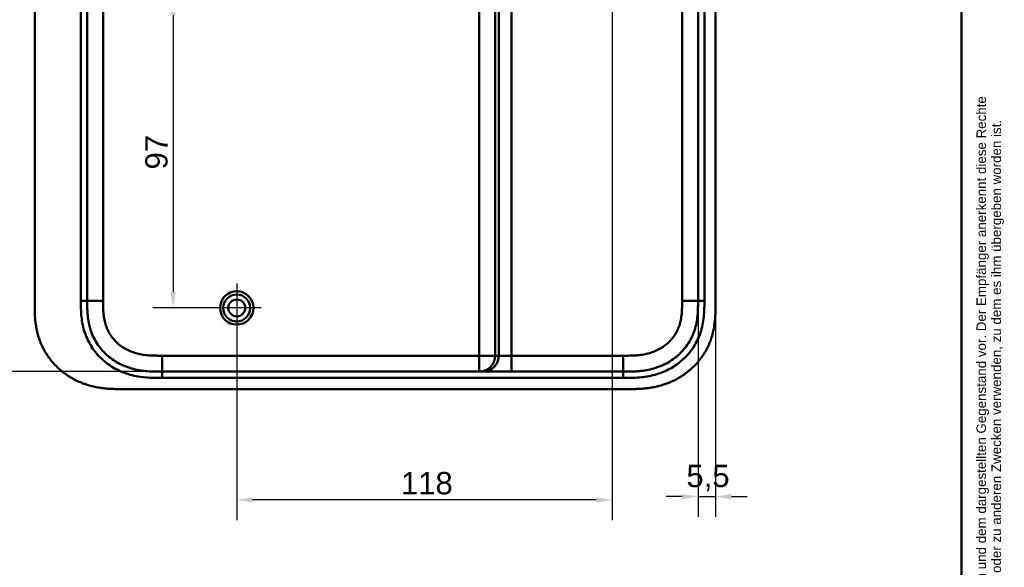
# Model space of a CAD drawing. Header units: millimetres. Extents: x 20 to 833, y 20 to 574.
# Tile 20 of 21: x 524 to 833, y 220 to 392. Entities that reach past the tile are written whole.
import ezdxf
from ezdxf.enums import TextEntityAlignment as Align

# ---------------------------------------------------------------- set-up
doc = ezdxf.new("R2010")
doc.units = ezdxf.units.MM
doc.header["$LTSCALE"] = 2
for name, color, linetype, lineweight in [('Bemaßungen(DIN)', 7, 'Continuous', 25), ('Mittelpunktmarkierung(DIN)', 7, 'Continuous', 25), ('Sichtbare Kanten(DIN)', 7, 'Continuous', 50), ('Sichtbare tangentiale Kanten(DIN)', 7, 'Continuous', 50), ('Skizziergeometrie(DIN)', 7, 'Continuous', 50), ('Symbole(DIN)', 7, 'Continuous', 25)]:
    doc.layers.add(name, color=color, linetype=linetype, lineweight=lineweight)
doc.styles.add('Aktuell-DIN', font='arial.ttf')
doc.styles.add('STANDARD-DIN~0', font='arial.ttf')
doc.styles.add('Textstil10', font='arial.ttf')
doc.styles.add('Textstil41', font='arial.ttf', dxfattribs={"width": 0.8})
doc.styles.add('Textstil83', font='arial.ttf', dxfattribs={"width": 0.8})
doc.dimstyles.new('CAD-LAN', dxfattribs={"dimscale": 2, "dimtxt": 3.5, "dimasz": 2.5, "dimexe": 3.175, "dimexo": 0, "dimgap": 0.8, "dimtad": 1, "dimrnd": 1e-08, "dimtxsty": 'STANDARD-DIN~0', "dimcen": 0.09, "dimdle": 10, "dimclrd": 250, "dimclre": 250, "dimclrt": 250, "dimadec": 0, "dimazin": 2, "dimtfac": 1, "dimtmove": 0, "dimatfit": 3, "dimfxl": 1, "dimtolj": 1, "dimtzin": 0, "dimlwd": 25, "dimlwe": 25, "dimarcsym": 0})

# ---------------------------------------------------------------- blocks, each defined once
blk = doc.blocks.new('Ränder Standardrahmen')
at = {"layer": 'Skizziergeometrie(DIN)', "flags": 128}
blk.add_lwpolyline([(10, 10), (10, 287), (410, 287), (410, 10), (10, 10)], dxfattribs=at)
blk = doc.blocks.new('Schriftfelder Heusser')
at = {"layer": 'Symbole(DIN)', "color": 7, "insert": (293.33, 191.7), "char_height": 1.5, "width": 182.3003, "attachment_point": 1, "rotation": 90, "line_spacing_factor": 0.944221, "style": 'Aktuell-DIN'}
blk.add_mtext('\\fArial|b0|i0;\\H1.5000;Die Schlossfabrik Heusser AG ist Eigentümerin dieses Dokumentes und behält sich alle Rechte an diesem und dem dargestellten Gegenstand vor. Der Empfänger anerkennt diese Rechte\\Pund wird das Dokument nicht ohne schriftliche Ermächtigung der Eigentümerin Dritten zugänglich machen oder zu anderen Zwecken verwenden, zu dem es ihm übergeben worden ist.\\P ', dxfattribs=at)
at = {"layer": 'Symbole(DIN)', "color": 179, "true_color": 0x262659, "style": 'Textstil10'}
blk.add_attdef('ERSTELLUNGSDATUM_001', (217.23, 218.29), '', height=2, dxfattribs=at)
at = {"layer": 'Symbole(DIN)', "color": 179, "true_color": 0x262659}
for tag, height, style, p in [('AUTOR', 2.49, 'Aktuell-DIN', (240.03, 219.26)), ('KONTROLLDATUM', 2, 'Textstil10', (217.42, 215.04)), ('KONTROLLIERT_VON', 2, 'Textstil10', (239.98, 215.05))]:
    blk.add_attdef(tag, text='', height=height, dxfattribs=dict(at, style=style)).set_placement(p, align=Align.MIDDLE_LEFT)
at = {"layer": 'Symbole(DIN)', "color": 7, "style": 'Textstil83', "width": 0.8}
blk.add_attdef('Anfänglicher_Ansichtsmaßstab_001', (281.57, 213.34), '', height=2.3, dxfattribs=at)
at = {"layer": 'Symbole(DIN)', "color": 179, "true_color": 0x262659, "style": 'Textstil10'}
blk.add_attdef('PROJEKT', text='', height=2, dxfattribs=at).set_placement((217.77, 209.72), align=Align.BOTTOM_LEFT)
at = {"layer": 'Symbole(DIN)', "color": 7, "style": 'Textstil41', "width": 0.8}
blk.add_attdef('STATUS', text='', height=5, dxfattribs=at).set_placement((284.53, 195.86), align=Align.MIDDLE_CENTER)
blk = doc.blocks.new('*D12')
at = {"layer": 'Bemaßungen(DIN)', "color": 250, "linetype": 'Continuous', "lineweight": 25, "true_color": 0x3f3f3f, "transparency": 16777216}
for p, q in [((710.13, 398.34), (565.78, 398.34)), ((572.13, 393.34), (572.13, 306.34)), ((592.13, 301.34), (565.78, 301.34))]:
    blk.add_line(p, q, dxfattribs=at)
at = {"layer": 'Bemaßungen(DIN)', "color": 250, "linetype": 'Continuous', "true_color": 0x3f3f3f, "transparency": 16777216}
for points in [[(571.3, 393.34), (572.96, 393.34), (572.13, 398.34)], [(571.3, 306.34), (572.96, 306.34), (572.13, 301.34)]]:
    blk.add_solid(points, dxfattribs=at)
at = {"layer": 'Defpoints', "color": 0, "linetype": 'Continuous', "transparency": 16777216}
for p in [(710.13, 398.34), (572.13, 301.34), (592.13, 301.34)]:
    blk.add_point(p, dxfattribs=at)
at = {"layer": 'Bemaßungen(DIN)', "color": 250, "linetype": 'Continuous', "lineweight": 25, "true_color": 0x3f3f3f, "transparency": 16777216, "insert": (563.38, 344.83), "char_height": 7, "attachment_point": 1, "rotation": 90, "style": 'STANDARD-DIN~0'}
blk.add_mtext('\\A1;97', dxfattribs=at)
blk = doc.blocks.new('*D13')
at = {"layer": 'Bemaßungen(DIN)', "color": 250, "linetype": 'Continuous', "lineweight": 25, "true_color": 0x3f3f3f, "transparency": 16777216}
for p, q in [((710.13, 390.69), (710.13, 234.69)), ((592.13, 293.69), (592.13, 234.69)), ((705.13, 241.04), (597.13, 241.04))]:
    blk.add_line(p, q, dxfattribs=at)
at = {"layer": 'Bemaßungen(DIN)', "color": 250, "linetype": 'Continuous', "true_color": 0x3f3f3f, "transparency": 16777216}
for points in [[(597.13, 241.87), (597.13, 240.2), (592.13, 241.04)], [(705.13, 241.87), (705.13, 240.2), (710.13, 241.04)]]:
    blk.add_solid(points, dxfattribs=at)
at = {"layer": 'Defpoints', "color": 0, "linetype": 'Continuous', "transparency": 16777216}
for p in [(710.13, 390.69), (592.13, 293.69), (592.13, 241.04)]:
    blk.add_point(p, dxfattribs=at)
at = {"layer": 'Bemaßungen(DIN)', "color": 250, "linetype": 'Continuous', "lineweight": 25, "true_color": 0x3f3f3f, "transparency": 16777216, "insert": (643.72, 249.79), "char_height": 7, "attachment_point": 1, "style": 'STANDARD-DIN~0'}
blk.add_mtext('\\A1;118', dxfattribs=at)
blk = doc.blocks.new('*D14')
at = {"layer": 'Bemaßungen(DIN)', "color": 250, "linetype": 'Continuous', "lineweight": 25, "true_color": 0x3f3f3f, "transparency": 16777216}
for p, q in [((737.13, 303.63), (737.13, 235.72)), ((742.63, 302.63), (742.63, 235.72)), ((732.13, 242.07), (727.13, 242.07)), ((737.13, 242.07), (742.63, 242.07)), ((747.63, 242.07), (752.63, 242.07))]:
    blk.add_line(p, q, dxfattribs=at)
at = {"layer": 'Bemaßungen(DIN)', "color": 250, "linetype": 'Continuous', "true_color": 0x3f3f3f, "transparency": 16777216}
for points in [[(732.13, 242.91), (732.13, 241.24), (737.13, 242.07)], [(747.63, 242.91), (747.63, 241.24), (742.63, 242.07)]]:
    blk.add_solid(points, dxfattribs=at)
at = {"layer": 'Defpoints', "color": 0, "linetype": 'Continuous', "transparency": 16777216}
for p in [(737.13, 303.63), (742.63, 302.63), (742.63, 242.07)]:
    blk.add_point(p, dxfattribs=at)
at = {"layer": 'Bemaßungen(DIN)', "color": 250, "linetype": 'Continuous', "lineweight": 25, "true_color": 0x3f3f3f, "transparency": 16777216, "insert": (733.48, 252.06), "char_height": 7, "attachment_point": 1, "style": 'STANDARD-DIN~0'}
blk.add_mtext('\\A1;5,5', dxfattribs=at)
blk = doc.blocks.new('*D15')
at = {"layer": 'Bemaßungen(DIN)', "color": 250, "linetype": 'Continuous', "lineweight": 25, "true_color": 0x3f3f3f, "transparency": 16777216}
for p, q in [((568.67, 515.34), (494.02, 515.34)), ((500.37, 510.34), (500.37, 286.34)), ((568.67, 281.34), (494.02, 281.34))]:
    blk.add_line(p, q, dxfattribs=at)
at = {"layer": 'Bemaßungen(DIN)', "color": 250, "linetype": 'Continuous', "true_color": 0x3f3f3f, "transparency": 16777216}
for points in [[(499.54, 510.34), (501.21, 510.34), (500.37, 515.34)], [(499.54, 286.34), (501.21, 286.34), (500.37, 281.34)]]:
    blk.add_solid(points, dxfattribs=at)
at = {"layer": 'Defpoints', "color": 0, "linetype": 'Continuous', "transparency": 16777216}
for p in [(568.67, 515.34), (500.37, 281.34), (568.67, 281.34)]:
    blk.add_point(p, dxfattribs=at)
at = {"layer": 'Bemaßungen(DIN)', "color": 250, "linetype": 'Continuous', "lineweight": 25, "true_color": 0x3f3f3f, "transparency": 16777216, "insert": (491.62, 390.57), "char_height": 7, "attachment_point": 1, "rotation": 90, "style": 'STANDARD-DIN~0'}
blk.add_mtext('\\A1;234', dxfattribs=at)

msp = doc.modelspace()

# ---------------------------------------------------------------- linework, layer by layer
at = {"layer": 'Mittelpunktmarkierung(DIN)', "linetype": 'Continuous'}
for p, q in [((710.131, 405.993), (710.131, 390.693)), ((592.131, 308.993), (592.131, 293.693)), ((599.781, 301.343), (584.481, 301.343))]:
    msp.add_line(p, q, dxfattribs=at)
at = {"layer": 'Sichtbare Kanten(DIN)'}
for p, q in [((528.631, 494.059), (528.631, 302.586)), ((742.631, 302.628), (742.631, 494.059)), ((668.358, 281.343), (568.669, 281.343)), ((669.534, 281.343), (668.358, 281.343)), ((678.501, 281.343), (669.534, 281.343)), ((713.593, 281.343), (678.501, 281.343)), ((713.604, 281.343), (713.593, 281.343)), ((556.11, 275.843), (714.592, 275.843))]:
    msp.add_line(p, q, dxfattribs=at)
for radius in [5.25, 4.25, 2.65]:
    msp.add_circle((592.131, 301.343), radius, dxfattribs=at)
for points in [[(545.131, 303.628), (545.131, 398.343), (545.131, 493.059)], [(737.131, 493.059), (737.131, 398.343), (737.131, 303.628)]]:
    msp.add_open_spline(points, degree=2, dxfattribs=at)
for points, knots in [([(568.669, 281.343), (567.685, 281.343), (566.702, 281.344), (565.708, 281.379), (565.359, 281.391), (565.018, 281.407), (564.664, 281.428), (563.912, 281.474), (563.198, 281.54), (562.474, 281.635), (561.714, 281.736), (560.963, 281.868), (560.216, 282.038), (559.435, 282.216), (558.665, 282.434), (557.908, 282.696), (557.131, 282.965), (556.369, 283.281), (555.63, 283.643), (554.881, 284.011), (554.154, 284.427), (553.459, 284.889), (552.757, 285.355), (552.085, 285.869), (551.454, 286.424), (551.296, 286.563), (551.139, 286.706), (550.985, 286.852), (550.521, 287.29), (550.08, 287.751), (549.665, 288.235), (549.112, 288.88), (548.604, 289.566), (548.149, 290.282), (547.696, 290.996), (547.293, 291.743), (546.945, 292.513), (546.624, 293.225), (546.349, 293.957), (546.118, 294.713), (546.102, 294.764), (546.087, 294.814), (546.073, 294.863), (545.846, 295.626), (545.665, 296.411), (545.528, 297.208), (545.396, 297.969), (545.306, 298.724), (545.245, 299.496), (545.188, 300.213), (545.159, 300.889), (545.144, 301.659), (545.13, 302.344), (545.131, 302.986), (545.131, 303.628)], [0.0000001, 0.0000001, 0.0000001, 0.0000001, 0.2950702, 0.2950702, 0.2950702, 0.3985893, 0.3985893, 0.3985893, 0.6181101, 0.6181101, 0.6181101, 0.8486648, 0.8486648, 0.8486648, 1.0894436, 1.0894436, 1.0894436, 1.3368527, 1.3368527, 1.3368527, 1.5877596, 1.5877596, 1.5877596, 1.8409496, 1.8409496, 1.8409496, 1.9045637, 1.9045637, 1.9045637, 2.0957547, 2.0957547, 2.0957547, 2.3511498, 2.3511498, 2.3511498, 2.6054898, 2.6054898, 2.6054898, 2.840499, 2.840499, 2.840499, 2.85612, 2.85612, 2.85612, 3.0996016, 3.0996016, 3.0996016, 3.3323228, 3.3323228, 3.3323228, 3.5487727, 3.5487727, 3.5487727, 3.7412916, 3.7412916, 3.7412916, 3.7412916]), ([(737.131, 303.628), (737.131, 303), (737.131, 302.352), (737.118, 301.704), (737.104, 300.982), (737.076, 300.259), (737.02, 299.544), (736.96, 298.767), (736.87, 297.999), (736.739, 297.237), (736.603, 296.445), (736.425, 295.66), (736.191, 294.87), (735.956, 294.077), (735.666, 293.29), (735.322, 292.525), (734.975, 291.756), (734.573, 291.008), (734.118, 290.291), (733.665, 289.576), (733.158, 288.891), (732.603, 288.243), (732.053, 287.601), (731.453, 286.993), (730.817, 286.432), (730.181, 285.872), (729.512, 285.36), (728.812, 284.895), (728.118, 284.433), (727.393, 284.017), (726.641, 283.648), (725.905, 283.287), (725.143, 282.97), (724.361, 282.699), (723.606, 282.437), (722.832, 282.217), (722.049, 282.039), (721.301, 281.868), (720.544, 281.735), (719.781, 281.634), (719.058, 281.539), (718.328, 281.472), (717.597, 281.428), (716.907, 281.386), (716.215, 281.364), (715.528, 281.354), (714.878, 281.344), (714.234, 281.343), (713.604, 281.343)], [0, 0, 0, 0, 0.2003325, 0.2003325, 0.2003325, 0.4234176, 0.4234176, 0.4234176, 0.6661657, 0.6661657, 0.6661657, 0.9187023, 0.9187023, 0.9187023, 1.172126, 1.172126, 1.172126, 1.4268172, 1.4268172, 1.4268172, 1.6807052, 1.6807052, 1.6807052, 1.9319886, 1.9319886, 1.9319886, 2.1833195, 2.1833195, 2.1833195, 2.4328707, 2.4328707, 2.4328707, 2.6767608, 2.6767608, 2.6767608, 2.9119278, 2.9119278, 2.9119278, 3.1363716, 3.1363716, 3.1363716, 3.3491044, 3.3491044, 3.3491044, 3.549929, 3.549929, 3.549929, 3.7401511, 3.7401511, 3.7401511, 3.7401511]), ([(528.631, 302.545), (528.631, 302.005), (528.632, 300.889), (528.667, 299.468), (528.749, 298.007), (528.86, 296.831), (529.069, 295.357), (529.297, 294.178), (529.668, 292.712), (530.035, 291.548), (530.588, 290.115), (531.104, 288.988), (531.843, 287.615), (532.507, 286.548), (533.426, 285.263), (534.23, 284.278), (535.314, 283.108), (536.242, 282.224), (537.471, 281.192), (538.505, 280.427), (539.852, 279.553), (540.969, 278.921), (542.407, 278.218), (543.585, 277.725), (545.084, 277.199), (546.3, 276.847), (547.832, 276.491), (549.064, 276.272), (550.603, 276.069), (551.833, 275.961), (553.36, 275.88), (554.687, 275.848), (555.699, 275.844), (556.11, 275.843)], [-0.99797722, -0.99797722, -0.99797722, -0.99797722, -0.95833335, -0.91666671, -0.89583339, -0.85416674, -0.83333342, -0.79166678, -0.77083345, -0.72916681, -0.70833349, -0.66666684, -0.64583352, -0.60416687, -0.58333355, -0.54166691, -0.52083358, -0.47916694, -0.45833362, -0.41666697, -0.39583365, -0.354167, -0.33333368, -0.29166704, -0.27083371, -0.22916707, -0.20833375, -0.1666671, -0.14583378, -0.10416714, -0.08333381, -0.04166717, -0.01304212, -0.01304212, -0.01304212, -0.01304212]), ([(714.592, 275.843), (715.19, 275.843), (716.241, 275.844), (717.452, 275.869), (718.364, 275.904), (718.974, 275.937), (719.737, 275.991), (720.348, 276.046), (721.111, 276.129), (721.722, 276.209), (722.636, 276.35), (723.548, 276.52), (724.905, 276.833), (726.098, 277.174), (727.565, 277.683), (728.715, 278.156), (730.116, 278.83), (731.206, 279.432), (732.521, 280.266), (733.532, 280.994), (734.739, 281.977), (735.657, 282.822), (736.738, 283.945), (737.546, 284.897), (738.48, 286.146), (739.164, 287.191), (739.935, 288.549), (740.481, 289.674), (741.073, 291.118), (741.473, 292.301), (741.88, 293.804), (742.135, 295.021), (742.346, 296.399), (742.448, 297.319), (742.523, 298.237), (742.561, 298.849), (742.595, 299.612), (742.612, 300.22), (742.625, 300.977), (742.631, 301.73), (742.631, 302.329), (742.631, 302.628)], [-0.99999787, -0.99999787, -0.99999787, -0.99999787, -0.95833168, -0.92708204, -0.9166655, -0.89583241, -0.88541586, -0.86458277, -0.85416622, -0.83333313, -0.82291658, -0.79166695, -0.77083385, -0.72916767, -0.70833458, -0.66666839, -0.6458353, -0.60416912, -0.58333603, -0.54166984, -0.52083675, -0.47917057, -0.45833747, -0.41667129, -0.3958382, -0.35417201, -0.33333892, -0.29167274, -0.27083965, -0.22917346, -0.20834037, -0.16667419, -0.14584109, -0.11459146, -0.10417491, -0.08334182, -0.07292527, -0.05209218, -0.04167563, -0.02084254, -0.00000945, -0.00000945, -0.00000945, -0.00000945])]:
    msp.add_open_spline(points, degree=3, knots=knots, dxfattribs=at)
at = {"layer": 'Sichtbare tangentiale Kanten(DIN)'}
for p, q in [((668.358, 510.343), (668.358, 286.343)), ((673.339, 286.343), (673.339, 510.343)), ((674.516, 510.343), (674.516, 286.343)), ((678.501, 286.343), (678.501, 510.343)), ((543.131, 303.628), (545.131, 303.628)), ((550.131, 303.628), (545.131, 303.628)), ((737.131, 303.628), (732.131, 303.628)), ((737.131, 303.628), (739.13, 303.628)), ((668.358, 286.343), (568.669, 286.343)), ((568.669, 286.343), (568.669, 281.343)), ((668.358, 281.343), (668.358, 286.343)), ((668.358, 286.343), (673.339, 286.343)), ((674.516, 286.343), (673.339, 286.343)), ((678.501, 286.343), (674.516, 286.343)), ((713.604, 286.343), (678.501, 286.343)), ((678.501, 281.343), (678.501, 286.343)), ((713.604, 281.343), (713.604, 286.343)), ((568.669, 281.343), (568.669, 279.344)), ((713.593, 281.343), (713.593, 279.343))]:
    msp.add_line(p, q, dxfattribs=at)
for points, degree in [([(543.131, 303.628), (543.131, 366.771), (543.131, 429.915), (543.131, 493.059)], 3), ([(550.131, 303.628), (550.131, 366.771), (550.131, 429.915), (550.131, 493.059)], 3), ([(732.131, 493.059), (732.131, 429.915), (732.131, 366.772), (732.131, 303.628)], 3), ([(739.131, 493.059), (739.131, 429.915), (739.131, 366.772), (739.13, 303.628)], 3), ([(673.339, 286.343), (673.339, 286.24), (673.334, 286.034), (673.311, 285.729), (673.25, 285.331), (673.127, 284.852), (672.958, 284.392), (672.748, 283.954), (672.498, 283.541), (672.21, 283.155), (671.888, 282.8), (671.534, 282.476), (671.15, 282.188), (670.738, 281.937), (670.302, 281.726), (669.844, 281.557), (669.366, 281.433), (668.97, 281.372), (668.666, 281.349), (668.461, 281.343), (668.358, 281.343)], 5), ([(669.534, 281.343), (672.285, 281.343), (674.516, 283.582), (674.516, 286.343)], 3), ([(713.593, 279.343), (665.285, 279.343), (616.977, 279.343), (568.669, 279.344)], 3)]:
    msp.add_open_spline(points, degree=degree, dxfattribs=at)
for points, knots in [([(568.669, 279.344), (568.452, 279.344), (568.235, 279.344), (568.018, 279.344), (567.818, 279.344), (567.617, 279.345), (567.416, 279.346), (567.316, 279.347), (567.216, 279.348), (567.115, 279.349), (566.821, 279.352), (566.527, 279.356), (566.213, 279.364), (566.205, 279.364), (566.198, 279.364), (566.191, 279.364), (565.307, 279.385), (564.508, 279.424), (563.699, 279.492), (563.685, 279.494), (563.671, 279.495), (563.656, 279.496), (562.834, 279.566), (562.005, 279.668), (561.182, 279.808), (561.174, 279.81), (561.166, 279.811), (561.158, 279.812), (560.331, 279.954), (559.508, 280.134), (558.696, 280.358), (558.689, 280.36), (558.683, 280.362), (558.677, 280.363), (557.037, 280.817), (555.436, 281.455), (553.962, 282.254), (552.483, 283.057), (551.066, 284.061), (549.82, 285.204), (548.583, 286.338), (547.474, 287.646), (546.563, 289.05), (545.654, 290.451), (544.917, 291.986), (544.381, 293.579), (544.38, 293.583), (544.379, 293.587), (544.377, 293.591), (544.109, 294.391), (543.889, 295.212), (543.716, 296.034), (543.715, 296.041), (543.713, 296.047), (543.712, 296.054), (543.539, 296.878), (543.412, 297.718), (543.324, 298.548), (543.322, 298.562), (543.321, 298.575), (543.32, 298.589), (543.234, 299.408), (543.184, 300.225), (543.157, 301.101), (543.157, 301.114), (543.157, 301.126), (543.156, 301.139), (543.131, 301.993), (543.131, 302.81), (543.131, 303.628)], [0, 0, 0, 0, 0.0650777, 0.0650777, 0.0650777, 0.1252827, 0.1252827, 0.1252827, 0.1553853, 0.1553853, 0.1553853, 0.2436568, 0.2436568, 0.2436568, 0.2456929, 0.2456929, 0.2456929, 0.4930009, 0.4930009, 0.4930009, 0.4974115, 0.4974115, 0.4974115, 0.7489081, 0.7489081, 0.7489081, 0.7513214, 0.7513214, 0.7513214, 1.0041321, 1.0041321, 1.0041321, 1.0061267, 1.0061267, 1.0061267, 1.5162149, 1.5162149, 1.5162149, 2.0281718, 2.0281718, 2.0281718, 2.5361223, 2.5361223, 2.5361223, 3.0426859, 3.0426859, 3.0426859, 3.0439753, 3.0439753, 3.0439753, 3.2980943, 3.2980943, 3.2980943, 3.3001636, 3.3001636, 3.3001636, 3.5548437, 3.5548437, 3.5548437, 3.5590862, 3.5590862, 3.5590862, 3.8104505, 3.8104505, 3.8104505, 3.8140929, 3.8140929, 3.8140929, 4.0593758, 4.0593758, 4.0593758, 4.0593758]), ([(568.669, 286.343), (568.428, 286.343), (568.187, 286.343), (567.946, 286.344), (567.872, 286.344), (567.797, 286.344), (567.723, 286.345), (567.649, 286.345), (567.574, 286.345), (567.5, 286.346), (567.351, 286.347), (567.202, 286.348), (567.053, 286.35), (566.979, 286.351), (566.904, 286.352), (566.83, 286.353), (566.676, 286.355), (566.522, 286.358), (566.368, 286.362), (566.291, 286.363), (566.214, 286.366), (566.137, 286.368), (566.06, 286.37), (565.983, 286.372), (565.903, 286.375), (565.59, 286.386), (565.292, 286.399), (564.984, 286.418), (564.977, 286.418), (564.97, 286.419), (564.963, 286.419), (564.342, 286.457), (563.748, 286.511), (563.151, 286.589), (563.142, 286.59), (563.133, 286.592), (563.124, 286.593), (562.523, 286.673), (561.929, 286.776), (561.338, 286.91), (561.333, 286.912), (561.327, 286.913), (561.322, 286.914), (560.725, 287.05), (560.131, 287.218), (559.553, 287.418), (559.55, 287.419), (559.547, 287.42), (559.543, 287.421), (558.961, 287.623), (558.385, 287.861), (557.83, 288.134), (557.277, 288.405), (556.737, 288.713), (556.223, 289.055), (555.71, 289.395), (555.218, 289.772), (554.756, 290.179), (554.296, 290.584), (553.861, 291.024), (553.462, 291.489), (553.064, 291.953), (552.697, 292.448), (552.369, 292.963), (552.044, 293.476), (551.753, 294.016), (551.504, 294.568), (551.254, 295.12), (551.042, 295.694), (550.87, 296.274), (550.868, 296.278), (550.867, 296.282), (550.866, 296.287), (550.694, 296.866), (550.559, 297.458), (550.456, 298.053), (550.454, 298.061), (550.453, 298.07), (550.451, 298.078), (550.349, 298.676), (550.277, 299.278), (550.228, 299.905), (550.228, 299.912), (550.227, 299.919), (550.226, 299.927), (550.202, 300.238), (550.185, 300.54), (550.171, 300.849), (550.157, 301.167), (550.148, 301.482), (550.142, 301.798), (550.13, 302.409), (550.13, 303.019), (550.131, 303.628)], [0, 0, 0, 0, 0.0722696, 0.0722696, 0.0722696, 0.0946026, 0.0946026, 0.0946026, 0.1169355, 0.1169355, 0.1169355, 0.1616015, 0.1616015, 0.1616015, 0.1839344, 0.1839344, 0.1839344, 0.2301086, 0.2301086, 0.2301086, 0.2531957, 0.2531957, 0.2531957, 0.2762828, 0.2762828, 0.2762828, 0.3665177, 0.3665177, 0.3665177, 0.3686312, 0.3686312, 0.3686312, 0.550067, 0.550067, 0.550067, 0.5527949, 0.5527949, 0.5527949, 0.7354684, 0.7354684, 0.7354684, 0.7370926, 0.7370926, 0.7370926, 0.9217286, 0.9217286, 0.9217286, 0.9228081, 0.9228081, 0.9228081, 1.1089822, 1.1089822, 1.1089822, 1.2946981, 1.2946981, 1.2946981, 1.479922, 1.479922, 1.479922, 1.6644007, 1.6644007, 1.6644007, 1.8485383, 1.8485383, 1.8485383, 2.0316869, 2.0316869, 2.0316869, 2.2147673, 2.2147673, 2.2147673, 2.2161124, 2.2161124, 2.2161124, 2.3988762, 2.3988762, 2.3988762, 2.4015167, 2.4015167, 2.4015167, 2.5852125, 2.5852125, 2.5852125, 2.5873796, 2.5873796, 2.5873796, 2.6788906, 2.6788906, 2.6788906, 2.7730035, 2.7730035, 2.7730035, 2.9555672, 2.9555672, 2.9555672, 2.9555672]), ([(732.131, 303.628), (732.131, 303.387), (732.131, 303.146), (732.13, 302.906), (732.13, 302.758), (732.129, 302.61), (732.128, 302.463), (732.127, 302.389), (732.127, 302.315), (732.126, 302.242), (732.125, 302.168), (732.124, 302.094), (732.123, 302.02), (732.122, 301.947), (732.121, 301.873), (732.119, 301.799), (732.113, 301.487), (732.105, 301.173), (732.091, 300.854), (732.077, 300.542), (732.059, 300.24), (732.035, 299.929), (732.035, 299.922), (732.034, 299.915), (732.034, 299.907), (731.985, 299.281), (731.913, 298.679), (731.811, 298.082), (731.81, 298.073), (731.808, 298.065), (731.807, 298.056), (731.704, 297.462), (731.569, 296.871), (731.397, 296.291), (731.396, 296.287), (731.395, 296.283), (731.393, 296.279), (731.221, 295.699), (731.009, 295.126), (730.761, 294.574), (730.512, 294.022), (730.221, 293.482), (729.896, 292.97), (729.57, 292.455), (729.204, 291.961), (728.807, 291.497), (728.408, 291.032), (727.973, 290.591), (727.513, 290.185), (727.052, 289.779), (726.56, 289.402), (726.048, 289.061), (725.534, 288.72), (724.995, 288.411), (724.443, 288.139), (723.889, 287.867), (723.313, 287.628), (722.731, 287.426), (722.728, 287.424), (722.725, 287.423), (722.721, 287.422), (722.144, 287.222), (721.551, 287.054), (720.954, 286.917), (720.949, 286.916), (720.944, 286.915), (720.938, 286.914), (720.348, 286.779), (719.754, 286.675), (719.153, 286.595), (719.144, 286.594), (719.135, 286.593), (719.126, 286.591), (718.53, 286.513), (717.937, 286.458), (717.316, 286.42), (717.309, 286.42), (717.302, 286.419), (717.295, 286.419), (716.987, 286.4), (716.689, 286.387), (716.385, 286.376), (716.072, 286.365), (715.761, 286.358), (715.451, 286.353), (714.833, 286.343), (714.218, 286.343), (713.604, 286.343)], [25.7770823, 25.7770823, 25.7770823, 25.7770823, 25.849294, 25.849294, 25.849294, 25.8935657, 25.8935657, 25.8935657, 25.9157016, 25.9157016, 25.9157016, 25.9378374, 25.9378374, 25.9378374, 25.9599655, 25.9599655, 25.9599655, 26.0535869, 26.0535869, 26.0535869, 26.1450369, 26.1450369, 26.1450369, 26.1472006, 26.1472006, 26.1472006, 26.3307735, 26.3307735, 26.3307735, 26.3334135, 26.3334135, 26.3334135, 26.51606, 26.51606, 26.51606, 26.517402, 26.517402, 26.517402, 26.7003585, 26.7003585, 26.7003585, 26.8833778, 26.8833778, 26.8833778, 27.0671072, 27.0671072, 27.0671072, 27.2517301, 27.2517301, 27.2517301, 27.4368267, 27.4368267, 27.4368267, 27.6224172, 27.6224172, 27.6224172, 27.808465, 27.808465, 27.808465, 27.8095391, 27.8095391, 27.8095391, 27.994055, 27.994055, 27.994055, 27.9956707, 27.9956707, 27.9956707, 28.1782318, 28.1782318, 28.1782318, 28.1809444, 28.1809444, 28.1809444, 28.3622733, 28.3622733, 28.3622733, 28.3643726, 28.3643726, 28.3643726, 28.4545574, 28.4545574, 28.4545574, 28.5472062, 28.5472062, 28.5472062, 28.7315244, 28.7315244, 28.7315244, 28.7315244]), ([(739.13, 303.628), (739.13, 303.506), (739.13, 303.385), (739.13, 303.162), (739.13, 303.061), (739.13, 302.858), (739.13, 302.757), (739.126, 302.15), (739.12, 301.645), (739.105, 301.139)], [0, 0, 0, 0, 0.036465, 0.036465, 0.06681715, 0.06681715, 0.0971693, 0.0971693, 0.24893004, 0.24893004, 0.24893004, 0.24893004]), ([(739.105, 301.139), (739.078, 300.226), (739.028, 299.408), (738.942, 298.589), (738.94, 298.576), (738.939, 298.562), (738.938, 298.548), (738.85, 297.718), (738.722, 296.879), (738.55, 296.054), (738.548, 296.048), (738.547, 296.041), (738.545, 296.034), (738.373, 295.212), (738.153, 294.391), (737.884, 293.591), (737.883, 293.587), (737.882, 293.583), (737.88, 293.579), (737.345, 291.986), (736.607, 290.451), (735.699, 289.051), (735.141, 288.191), (734.511, 287.367), (733.819, 286.596)], [0.24893, 0.24893, 0.24893, 0.24893, 0.5002953, 0.5002953, 0.5002953, 0.504539, 0.504539, 0.504539, 0.7592278, 0.7592278, 0.7592278, 0.7612971, 0.7612971, 0.7612971, 1.0154228, 1.0154228, 1.0154228, 1.0167125, 1.0167125, 1.0167125, 1.5232738, 1.5232738, 1.5232738, 1.833987, 1.833987, 1.833987, 1.833987]), ([(733.819, 286.596), (733.381, 286.108), (732.919, 285.642), (732.442, 285.204), (731.199, 284.063), (729.781, 283.057), (728.3, 282.254), (726.826, 281.455), (725.224, 280.817), (723.585, 280.363), (723.579, 280.362), (723.572, 280.36), (723.566, 280.358), (722.753, 280.134), (721.931, 279.954), (721.104, 279.812), (721.096, 279.811), (721.088, 279.81), (721.08, 279.808), (720.257, 279.668), (719.428, 279.566), (718.606, 279.496), (718.591, 279.495), (718.577, 279.494), (718.562, 279.492), (717.754, 279.424), (716.955, 279.385), (716.09, 279.364), (716.076, 279.364), (716.063, 279.364), (716.049, 279.363), (715.204, 279.344), (714.399, 279.343), (713.593, 279.343)], [0, 0, 0, 0, 0.1966986, 0.1966986, 0.1966986, 0.7091793, 0.7091793, 0.7091793, 1.2192662, 1.2192662, 1.2192662, 1.2212649, 1.2212649, 1.2212649, 1.4740697, 1.4740697, 1.4740697, 1.4764728, 1.4764728, 1.4764728, 1.7279774, 1.7279774, 1.7279774, 1.7323911, 1.7323911, 1.7323911, 1.9796936, 1.9796936, 1.9796936, 1.9835862, 1.9835862, 1.9835862, 2.2253803, 2.2253803, 2.2253803, 2.2253803])]:
    msp.add_open_spline(points, degree=3, knots=knots, dxfattribs=at)

# ---------------------------------------------------------------- block references
at = {"xscale": 2, "yscale": 2, "zscale": 2}
for name, p in [('Ränder Standardrahmen', (0, 0)), ('Schriftfelder Heusser', (238, -362.833))]:
    msp.add_blockref(name, p, dxfattribs=at)

# ---------------------------------------------------------------- dimensions: what is measured, and where the dimension line sits
at = {"layer": 'Bemaßungen(DIN)', "color": 250, "linetype": 'Continuous', "lineweight": 25, "true_color": 0x3f3f3f}
for base, p1, p2, angle, override, picture, middle in [((500.372, 281.343), (568.669, 515.343), (568.669, 281.343), 90, {"dimgap": 0.8, "dimdec": 2, "dimtol": 0, "dimlim": 0, "dimtp": 0, "dimtm": 0, "dimtdec": 2, "dimtofl": 0, "dimatfit": 1}, '*D15', (500.372, 398.343)), ((572.131, 301.343), (710.131, 398.343), (592.131, 301.343), 90, {"dimgap": 0.8, "dimdec": 2, "dimtol": 0, "dimlim": 0, "dimtp": 0, "dimtm": 0, "dimtdec": 2, "dimtofl": 0, "dimatfit": 1}, '*D12', (572.131, 349.843)), ((592.131, 241.038), (710.131, 390.693), (592.131, 293.693), 180, {"dimgap": 0.8, "dimdec": 2, "dimtol": 0, "dimlim": 0, "dimtp": 0, "dimtm": 0, "dimtdec": 2, "dimtofl": 0, "dimatfit": 1}, '*D13', (651.131, 241.038)), ((742.631, 242.072), (737.131, 303.628), (742.631, 302.628), 180, {"dimgap": 0.8, "dimdec": 2, "dimtol": 0, "dimlim": 0, "dimtp": 0, "dimtm": 0, "dimtdec": 2, "dimtofl": 1, "dimatfit": 1}, '*D14', (739.881, 242.072))]:
    dim = msp.add_linear_dim(base=base, p1=p1, p2=p2, angle=angle, dimstyle='CAD-LAN', override=override, dxfattribs=at)
    dim.commit()
    dim.dimension.update_dxf_attribs({"geometry": picture, "text_midpoint": middle, "dimtype": 160})

doc.saveas('drawing.dxf')
